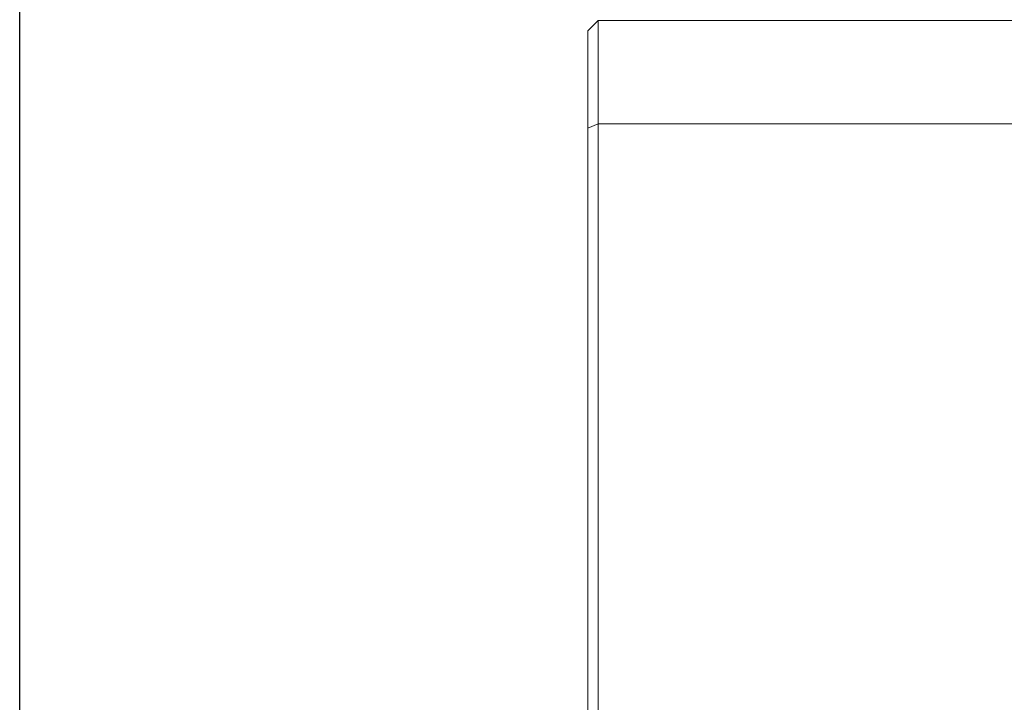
# Model space of a CAD drawing. Header units: millimetres. Extents: x 0 to 297, y 0 to 210.
# Tile 11 of 48: x 130 to 142.72, y 70.64 to 79.46. Entities that reach past the tile are written whole.
import ezdxf

# ---------------------------------------------------------------- set-up
doc = ezdxf.new("R2010")
doc.units = ezdxf.units.MM
doc.layers.add('1', color=7, linetype='Continuous', true_color=0xffffff)
doc.styles.add('LL', font='txt')
doc.dimstyles.new('ISO-25', dxfattribs={"dimtxt": 2.5, "dimasz": 2.5, "dimexe": 0.5, "dimexo": 0.5, "dimtad": 1, "dimlfac": 1.5, "dimtxsty": 'LL', "dimcen": 2.5, "dimadec": 0, "dimazin": 0, "dimtfac": 1, "dimtmove": 0, "dimatfit": 3, "dimfxl": 1, "dimarcsym": 0})

# ---------------------------------------------------------------- blocks, each defined once
blk = doc.blocks.new('*D2')
at = {"color": 0, "lineweight": -2, "transparency": 16777216}
for p, q in [((130.003, 69.381), (130.003, 85.998)), ((174.089, 68.281), (174.089, 85.998)), ((132.503, 85.498), (171.589, 85.498))]:
    blk.add_line(p, q, dxfattribs=at)
at = {"color": 0, "lineweight": 18, "transparency": 16777216}
for points in [[(132.503, 85.915), (132.503, 85.081), (130.003, 85.498)], [(171.589, 85.915), (171.589, 85.081), (174.089, 85.498)]]:
    blk.add_solid(points, dxfattribs=at)
at = {"layer": 'Defpoints', "color": 0, "lineweight": 18, "transparency": 16777216}
for p in [(174.089, 85.498), (130.003, 68.881), (174.089, 67.781)]:
    blk.add_point(p, dxfattribs=at)
at = {"color": 0, "lineweight": 18, "transparency": 16777216, "insert": (152.046, 87.63), "char_height": 2.5, "attachment_point": 5, "style": 'LL'}
blk.add_mtext('66,13', dxfattribs=at)
blk = doc.blocks.new('*D3')
at = {"color": 0, "lineweight": -2, "transparency": 16777216}
for p, q in [((130.003, 69.381), (130.003, 81.791)), ((137.336, 79.814), (137.336, 81.791)), ((134.836, 81.291), (132.503, 81.291))]:
    blk.add_line(p, q, dxfattribs=at)
at = {"color": 0, "lineweight": 18, "transparency": 16777216}
for points in [[(132.503, 81.708), (132.503, 80.875), (130.003, 81.291)], [(134.836, 81.708), (134.836, 80.875), (137.336, 81.291)]]:
    blk.add_solid(points, dxfattribs=at)
at = {"layer": 'Defpoints', "color": 0, "lineweight": 18, "transparency": 16777216}
for p in [(130.003, 81.291), (137.336, 79.314), (130.003, 68.881)]:
    blk.add_point(p, dxfattribs=at)
at = {"color": 0, "lineweight": 18, "transparency": 16777216, "insert": (133.669, 83.194), "char_height": 2.5, "attachment_point": 5, "style": 'LL'}
blk.add_mtext('11', dxfattribs=at)

msp = doc.modelspace()

# ---------------------------------------------------------------- linework, layer by layer
at = {"layer": '1', "color": 7, "linetype": 'Continuous', "lineweight": 13}
for p, q in [((137.4693, 79.4476), (137.336, 79.3143)), ((137.4693, 79.4476), (146.0026, 79.4476)), ((137.4693, 79.4476), (137.4693, 78.1143)), ((137.336, 78.0591), (137.336, 79.3143)), ((137.4693, 78.1143), (137.336, 78.0591)), ((137.336, 58.581), (137.336, 78.0591)), ((137.4693, 78.1143), (137.4693, 58.581)), ((146.0026, 78.1143), (137.4693, 78.1143))]:
    msp.add_line(p, q, dxfattribs=at)

# ---------------------------------------------------------------- dimensions: what is measured, and where the dimension line sits
at = {"lineweight": 18}
dim = msp.add_linear_dim(base=(174.0893, 85.4981), p1=(130.0026, 68.881), p2=(174.0893, 67.781), dimstyle='ISO-25', dxfattribs=at)
dim.commit()
dim.dimension.update_dxf_attribs({"geometry": '*D2', "text_midpoint": (152.046, 85.4981), "dimtype": 160})
dim = msp.add_linear_dim(base=(130.0026, 81.2914), p1=(137.336, 79.3143), p2=(130.0026, 68.881), dimstyle='ISO-25', dxfattribs=at)
dim.commit()
dim.dimension.update_dxf_attribs({"geometry": '*D3', "text_midpoint": (133.6693, 83.1939)})

doc.saveas('drawing.dxf')
